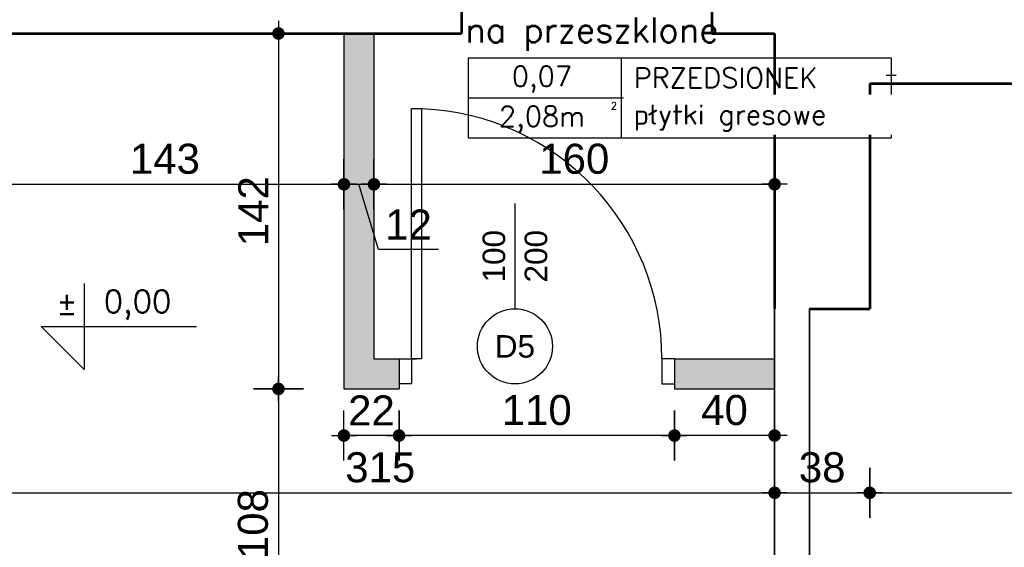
# Model space of a CAD drawing. Header units: millimetres. Extents: x 11979 to 23691, y 12825 to 41978.
# Tile 227 of 256: x 20108 to 20501, y 38966 to 39177. Entities that reach past the tile are written whole.
import ezdxf
from ezdxf.enums import TextEntityAlignment as Align

# ---------------------------------------------------------------- set-up
doc = ezdxf.new("R2010")
doc.units = ezdxf.units.MM
for name, color, linetype in [('- niebieska cienka - izolacja', 120, 'Continuous'), ('-LI-WIDOK', 2, 'Continuous'), ('-MEBLE', 1, 'Continuous'), ('-WYMIAR', 8, 'Continuous'), ('_PROJEKTOWANE', 5, 'Continuous'), ('drzwi łuk', 1, 'Continuous'), ('PROJEKTOWANE', 5, 'Continuous')]:
    doc.layers.add(name, color=color, linetype=linetype)
doc.layers.add('-ŚCIANY DZIAŁOWE', color=3, linetype='Continuous', lineweight=35)
doc.layers.add('-ŚCIANY NOŚNE', color=4, linetype='Continuous', lineweight=53)
doc.styles.add('ARIAL', font='arial.ttf', dxfattribs={"height": 0.5})
doc.styles.add('SIMPLEX', font='simplex')
doc.styles.get("Standard").update_dxf_attribs({"font": 'arial.ttf'})
doc.dimstyles.new('CZA-KROPKA-50', dxfattribs={"dimtxt": 12, "dimasz": 1, "dimexe": 2, "dimexo": 25, "dimgap": 4, "dimtad": 1, "dimdec": 1, "dimrnd": 0.5, "dimzin": 9, "dimdsep": 46, "dimtxsty": 'Standard', "dimblk": 'CZA-KROPKA', "dimblk1": 'CZA-KROPKA', "dimblk2": 'CZA-KROPKA', "dimsah": 1, "dimcen": -20, "dimse1": 1, "dimse2": 1, "dimclrd": 8, "dimclre": 8, "dimclrt": 9, "dimadec": 0, "dimazin": 0, "dimtfac": 1, "dimtdec": 1, "dimtmove": 1, "dimatfit": 3, "dimldrblk": 'CZA-KROPKA', "dimfxl": 1, "dimtolj": 1, "dimtzin": 9, "dimarcsym": 0})

# ---------------------------------------------------------------- blocks, each defined once
blk = doc.blocks.new('CZA-KROPKA')
at = {"layer": '-WYMIAR', "linetype": 'ByBlock'}
for p, q in [((0, 10), (0, -10)), ((5, 0), (-5, 0))]:
    blk.add_line(p, q, dxfattribs=at)
at = {"layer": '-WYMIAR', "linetype": 'ByBlock', "const_width": 2.5}
blk.add_lwpolyline([(-1.25, 0, 1), (1.25, 0, 1)], format="xyb", close=True, dxfattribs=at)
blk = doc.blocks.new('*D1283')
at = {"layer": '-LI-WIDOK', "color": 8, "lineweight": -2}
blk.add_line((20095.27, 38988.15), (20408.27, 38988.15), dxfattribs=at)
at = {"layer": 'Defpoints', "color": 0}
for p in [(20094.27, 39036.65), (20409.27, 38991.65), (20409.27, 38988.15)]:
    blk.add_point(p, dxfattribs=at)
at = {"layer": '-LI-WIDOK', "color": 8, "lineweight": -2, "rotation": 180}
blk.add_blockref('CZA-KROPKA', (20094.27, 38988.15), dxfattribs=at)
at = {"layer": '-LI-WIDOK', "color": 8, "lineweight": -2}
blk.add_blockref('CZA-KROPKA', (20409.27, 38988.15), dxfattribs=at)
at = {"layer": '-LI-WIDOK', "color": 9, "insert": (20251.77, 38998.28), "char_height": 12, "attachment_point": 5}
blk.add_mtext('\\A1;315', dxfattribs=at)
blk = doc.blocks.new('*D1284')
at = {"layer": '-LI-WIDOK', "color": 8, "lineweight": -2}
blk.add_line((20410.27, 38988.15), (20446.27, 38988.15), dxfattribs=at)
at = {"layer": 'Defpoints', "color": 0}
for p in [(20409.27, 38991.65), (20447.27, 38991.65), (20447.27, 38988.15)]:
    blk.add_point(p, dxfattribs=at)
at = {"layer": '-LI-WIDOK', "color": 8, "lineweight": -2, "rotation": 180}
blk.add_blockref('CZA-KROPKA', (20409.27, 38988.15), dxfattribs=at)
at = {"layer": '-LI-WIDOK', "color": 8, "lineweight": -2}
blk.add_blockref('CZA-KROPKA', (20447.27, 38988.15), dxfattribs=at)
at = {"layer": '-LI-WIDOK', "color": 9, "insert": (20428.27, 38998.28), "char_height": 12, "attachment_point": 5}
blk.add_mtext('\\A1;38', dxfattribs=at)
blk = doc.blocks.new('*D1285')
at = {"layer": '-LI-WIDOK', "color": 8, "lineweight": -2}
blk.add_line((20448.27, 38988.15), (20946.27, 38988.15), dxfattribs=at)
at = {"layer": 'Defpoints', "color": 0}
for p in [(20447.27, 38991.65), (20947.27, 38991.65), (20947.27, 38988.15)]:
    blk.add_point(p, dxfattribs=at)
at = {"layer": '-LI-WIDOK', "color": 8, "lineweight": -2, "rotation": 180}
blk.add_blockref('CZA-KROPKA', (20447.27, 38988.15), dxfattribs=at)
at = {"layer": '-LI-WIDOK', "color": 8, "lineweight": -2}
blk.add_blockref('CZA-KROPKA', (20947.27, 38988.15), dxfattribs=at)
at = {"layer": '-LI-WIDOK', "color": 9, "insert": (20697.27, 38998.28), "char_height": 12, "attachment_point": 5}
blk.add_mtext('\\A1;500', dxfattribs=at)
blk = doc.blocks.new('*D1413')
at = {"layer": '-LI-WIDOK', "color": 8, "lineweight": -2}
blk.add_line((19929.27, 39311.06), (20283.27, 39311.06), dxfattribs=at)
at = {"layer": 'Defpoints', "color": 0}
for p in [(20284.27, 39311.06), (19928.27, 39116.35), (20284.27, 39110.35)]:
    blk.add_point(p, dxfattribs=at)
at = {"layer": '-LI-WIDOK', "color": 8, "lineweight": -2, "rotation": 180}
blk.add_blockref('CZA-KROPKA', (19928.27, 39311.06), dxfattribs=at)
at = {"layer": '-LI-WIDOK', "color": 8, "lineweight": -2}
blk.add_blockref('CZA-KROPKA', (20284.27, 39311.06), dxfattribs=at)
at = {"layer": '-LI-WIDOK', "color": 9, "insert": (20106.27, 39321.19), "char_height": 12, "attachment_point": 5}
blk.add_mtext('\\A1;356', dxfattribs=at)
blk = doc.blocks.new('*D1414')
at = {"layer": '-LI-WIDOK', "color": 8, "lineweight": -2}
blk.add_line((20285.27, 39311.06), (20383.27, 39311.06), dxfattribs=at)
at = {"layer": 'Defpoints', "color": 0}
for p in [(20384.27, 39311.06), (20284.27, 39110.35), (20384.27, 39110.35)]:
    blk.add_point(p, dxfattribs=at)
at = {"layer": '-LI-WIDOK', "color": 8, "lineweight": -2, "rotation": 180}
blk.add_blockref('CZA-KROPKA', (20284.27, 39311.06), dxfattribs=at)
at = {"layer": '-LI-WIDOK', "color": 8, "lineweight": -2}
blk.add_blockref('CZA-KROPKA', (20384.27, 39311.06), dxfattribs=at)
at = {"layer": '-LI-WIDOK', "color": 9, "insert": (20334.27, 39321.19), "char_height": 12, "attachment_point": 5}
blk.add_mtext('\\A1;100', dxfattribs=at)
blk = doc.blocks.new('*D1415')
at = {"layer": '-LI-WIDOK', "color": 8, "lineweight": -2}
blk.add_line((20385.27, 39311.06), (20518.34, 39311.06), dxfattribs=at)
at = {"layer": 'Defpoints', "color": 0}
for p in [(20519.34, 39311.06), (20519.34, 39116.35), (20384.27, 39110.35)]:
    blk.add_point(p, dxfattribs=at)
at = {"layer": '-LI-WIDOK', "color": 8, "lineweight": -2, "rotation": 180}
blk.add_blockref('CZA-KROPKA', (20384.27, 39311.06), dxfattribs=at)
at = {"layer": '-LI-WIDOK', "color": 8, "lineweight": -2}
blk.add_blockref('CZA-KROPKA', (20519.34, 39311.06), dxfattribs=at)
at = {"layer": '-LI-WIDOK', "color": 9, "insert": (20451.81, 39321.19), "char_height": 12, "attachment_point": 5}
blk.add_mtext('\\A1;135', dxfattribs=at)
blk = doc.blocks.new('*D1429')
at = {"layer": '-LI-WIDOK', "color": 8, "lineweight": -2}
blk.add_line((19929.27, 39346.42), (20984.27, 39346.42), dxfattribs=at)
at = {"layer": 'Defpoints', "color": 0}
for p in [(20985.27, 39346.42), (19928.27, 39116.35), (20985.27, 39116.35)]:
    blk.add_point(p, dxfattribs=at)
at = {"layer": '-LI-WIDOK', "color": 8, "lineweight": -2, "rotation": 180}
blk.add_blockref('CZA-KROPKA', (19928.27, 39346.42), dxfattribs=at)
at = {"layer": '-LI-WIDOK', "color": 8, "lineweight": -2}
blk.add_blockref('CZA-KROPKA', (20985.27, 39346.42), dxfattribs=at)
at = {"layer": '-LI-WIDOK', "color": 9, "insert": (20456.77, 39356.54), "char_height": 12, "attachment_point": 5}
blk.add_mtext('\\A1;1057', dxfattribs=at)
blk = doc.blocks.new('*D1431')
at = {"layer": '-LI-WIDOK', "color": 8, "lineweight": -2}
blk.add_line((19929.27, 39374.61), (22108.27, 39374.61), dxfattribs=at)
at = {"layer": 'Defpoints', "color": 0}
for p in [(22109.27, 39374.61), (19928.27, 39116.35), (22109.27, 38815.35)]:
    blk.add_point(p, dxfattribs=at)
at = {"layer": '-LI-WIDOK', "color": 8, "lineweight": -2, "rotation": 180}
blk.add_blockref('CZA-KROPKA', (19928.27, 39374.61), dxfattribs=at)
at = {"layer": '-LI-WIDOK', "color": 8, "lineweight": -2}
blk.add_blockref('CZA-KROPKA', (22109.27, 39374.61), dxfattribs=at)
at = {"layer": '-LI-WIDOK', "color": 9, "insert": (21018.77, 39384.74), "char_height": 12, "attachment_point": 5}
blk.add_mtext('\\A1;2181', dxfattribs=at)
blk = doc.blocks.new('*D1448')
at = {"layer": '-LI-WIDOK', "color": 8, "lineweight": -2}
blk.add_line((19802.02, 39201.65), (19802.02, 37781.65), dxfattribs=at)
at = {"layer": 'Defpoints', "color": 0}
for p in [(19928.27, 39202.65), (19802.02, 37780.65), (20409.27, 37780.65)]:
    blk.add_point(p, dxfattribs=at)
at = {"layer": '-LI-WIDOK', "color": 8, "lineweight": -2}
for p, rotation in [((19802.02, 39202.65), 90), ((19802.02, 37780.65), 270)]:
    blk.add_blockref('CZA-KROPKA', p, dxfattribs=dict(at, rotation=rotation))
at = {"layer": '-LI-WIDOK', "color": 9, "insert": (19791.99, 38491.65), "char_height": 12, "attachment_point": 5, "rotation": 90}
blk.add_mtext('\\A1;1422', dxfattribs=at)
blk = doc.blocks.new('*D1466')
at = {"layer": '-ŚCIANY DZIAŁOWE', "color": 8, "lineweight": -2}
blk.add_line((20529.34, 39060.65), (20529.34, 38922.65), dxfattribs=at)
at = {"layer": 'Defpoints', "color": 0}
for p in [(20447.27, 39061.65), (20447.27, 38921.65), (20529.34, 38921.65)]:
    blk.add_point(p, dxfattribs=at)
at = {"layer": '-ŚCIANY DZIAŁOWE', "color": 8, "lineweight": -2}
for p, rotation in [((20529.34, 39061.65), 90), ((20529.34, 38921.65), 270)]:
    blk.add_blockref('CZA-KROPKA', p, dxfattribs=dict(at, rotation=rotation))
at = {"layer": '-ŚCIANY DZIAŁOWE', "color": 9, "insert": (20519.22, 38991.65), "char_height": 12, "attachment_point": 5, "rotation": 90, "bg_fill": 3, "box_fill_scale": 1.1, "bg_fill_color": 257, "bg_fill_transparency": 0}
blk.add_mtext('\\A1;140', dxfattribs=at)
blk = doc.blocks.new('*D1467')
at = {"layer": '-ŚCIANY DZIAŁOWE', "color": 8, "lineweight": -2}
blk.add_line((20529.35, 39062.65), (20529.35, 39150.65), dxfattribs=at)
at = {"layer": 'Defpoints', "color": 0}
for p in [(20447.27, 39151.65), (20529.35, 39151.65), (20447.27, 39061.65)]:
    blk.add_point(p, dxfattribs=at)
at = {"layer": '-ŚCIANY DZIAŁOWE', "color": 8, "lineweight": -2}
for p, rotation in [((20529.35, 39151.65), 90), ((20529.35, 39061.65), 270)]:
    blk.add_blockref('CZA-KROPKA', p, dxfattribs=dict(at, rotation=rotation))
at = {"layer": '-ŚCIANY DZIAŁOWE', "color": 9, "insert": (20519.22, 39106.65), "char_height": 12, "attachment_point": 5, "rotation": 90, "bg_fill": 3, "box_fill_scale": 1.1, "bg_fill_color": 257, "bg_fill_transparency": 0}
blk.add_mtext('\\A1;90', dxfattribs=at)
blk = doc.blocks.new('*D1585')
at = {"layer": '_PROJEKTOWANE', "color": 8, "lineweight": -2}
blk.add_line((20095.27, 39111.4), (20236.27, 39111.4), dxfattribs=at)
at = {"layer": 'Defpoints', "color": 0}
for p in [(20094.27, 39133.03), (20237.27, 39133.03), (20237.27, 39111.4)]:
    blk.add_point(p, dxfattribs=at)
at = {"layer": '_PROJEKTOWANE', "color": 8, "lineweight": -2, "rotation": 180}
blk.add_blockref('CZA-KROPKA', (20094.27, 39111.4), dxfattribs=at)
at = {"layer": '_PROJEKTOWANE', "color": 8, "lineweight": -2}
blk.add_blockref('CZA-KROPKA', (20237.27, 39111.4), dxfattribs=at)
at = {"layer": '_PROJEKTOWANE', "color": 9, "insert": (20165.77, 39121.53), "char_height": 12, "attachment_point": 5}
blk.add_mtext('\\A1;143', dxfattribs=at)
blk = doc.blocks.new('*D1586')
at = {"layer": '_PROJEKTOWANE', "color": 8, "lineweight": -2}
for p, q in [((20238.27, 39111.4), (20248.27, 39111.4)), ((20251.09, 39085.32), (20243.27, 39111.4)), ((20275.03, 39085.32), (20251.09, 39085.32))]:
    blk.add_line(p, q, dxfattribs=at)
at = {"layer": 'Defpoints', "color": 0}
for p in [(20249.27, 39171.65), (20237.27, 39133.03), (20249.27, 39111.4)]:
    blk.add_point(p, dxfattribs=at)
at = {"layer": '_PROJEKTOWANE', "color": 8, "lineweight": -2, "rotation": 180}
blk.add_blockref('CZA-KROPKA', (20237.27, 39111.4), dxfattribs=at)
at = {"layer": '_PROJEKTOWANE', "color": 8, "lineweight": -2}
blk.add_blockref('CZA-KROPKA', (20249.27, 39111.4), dxfattribs=at)
at = {"layer": '_PROJEKTOWANE', "color": 9, "insert": (20263.06, 39095.35), "char_height": 12, "attachment_point": 5}
blk.add_mtext('\\A1;12', dxfattribs=at)
blk = doc.blocks.new('*D1587')
at = {"layer": '_PROJEKTOWANE', "color": 8, "lineweight": -2}
blk.add_line((20250.27, 39111.4), (20408.27, 39111.4), dxfattribs=at)
at = {"layer": 'Defpoints', "color": 0}
for p in [(20249.27, 39171.65), (20409.27, 39111.4), (20409.27, 39111.4)]:
    blk.add_point(p, dxfattribs=at)
at = {"layer": '_PROJEKTOWANE', "color": 8, "lineweight": -2, "rotation": 180}
blk.add_blockref('CZA-KROPKA', (20249.27, 39111.4), dxfattribs=at)
at = {"layer": '_PROJEKTOWANE', "color": 8, "lineweight": -2}
blk.add_blockref('CZA-KROPKA', (20409.27, 39111.4), dxfattribs=at)
at = {"layer": '_PROJEKTOWANE', "color": 9, "insert": (20329.27, 39121.53), "char_height": 12, "attachment_point": 5}
blk.add_mtext('\\A1;160', dxfattribs=at)
blk = doc.blocks.new('*D1588')
at = {"layer": '_PROJEKTOWANE', "color": 8, "lineweight": -2}
blk.add_line((20211.11, 39170.65), (20211.11, 39030.65), dxfattribs=at)
at = {"layer": 'Defpoints', "color": 0}
for p in [(20237.27, 39171.65), (20211.11, 39029.65), (20237.27, 39029.65)]:
    blk.add_point(p, dxfattribs=at)
at = {"layer": '_PROJEKTOWANE', "color": 8, "lineweight": -2}
for p, rotation in [((20211.11, 39171.65), 90), ((20211.11, 39029.65), 270)]:
    blk.add_blockref('CZA-KROPKA', p, dxfattribs=dict(at, rotation=rotation))
at = {"layer": '_PROJEKTOWANE', "color": 9, "insert": (20201.08, 39100.65), "char_height": 12, "attachment_point": 5, "rotation": 90}
blk.add_mtext('\\A1;142', dxfattribs=at)
blk = doc.blocks.new('*D1589')
at = {"layer": '_PROJEKTOWANE', "color": 8, "lineweight": -2}
blk.add_line((20211.11, 39028.65), (20211.11, 38922.65), dxfattribs=at)
at = {"layer": 'Defpoints', "color": 0}
for p in [(20237.27, 39029.65), (20127.45, 38921.65), (20211.11, 38921.65)]:
    blk.add_point(p, dxfattribs=at)
at = {"layer": '_PROJEKTOWANE', "color": 8, "lineweight": -2}
for p, rotation in [((20211.11, 39029.65), 90), ((20211.11, 38921.65), 270)]:
    blk.add_blockref('CZA-KROPKA', p, dxfattribs=dict(at, rotation=rotation))
at = {"layer": '_PROJEKTOWANE', "color": 9, "insert": (20200.98, 38975.65), "char_height": 12, "attachment_point": 5, "rotation": 90}
blk.add_mtext('\\A1;108', dxfattribs=at)
blk = doc.blocks.new('*D1590')
at = {"layer": '_PROJEKTOWANE', "color": 8, "lineweight": -2}
blk.add_line((20408.27, 39011.03), (20370.27, 39011.03), dxfattribs=at)
at = {"layer": 'Defpoints', "color": 0}
for p in [(20369.27, 39029.65), (20409.27, 39029.65), (20369.27, 39011.03)]:
    blk.add_point(p, dxfattribs=at)
at = {"layer": '_PROJEKTOWANE', "color": 8, "lineweight": -2, "rotation": 180}
blk.add_blockref('CZA-KROPKA', (20369.27, 39011.03), dxfattribs=at)
at = {"layer": '_PROJEKTOWANE', "color": 8, "lineweight": -2}
blk.add_blockref('CZA-KROPKA', (20409.27, 39011.03), dxfattribs=at)
at = {"layer": '_PROJEKTOWANE', "color": 9, "insert": (20389.27, 39021.16), "char_height": 12, "attachment_point": 5}
blk.add_mtext('\\A1;40', dxfattribs=at)
blk = doc.blocks.new('*D1591')
at = {"layer": '_PROJEKTOWANE', "color": 8, "lineweight": -2}
blk.add_line((20368.27, 39011.03), (20260.27, 39011.03), dxfattribs=at)
at = {"layer": 'Defpoints', "color": 0}
for p in [(20259.27, 39029.65), (20369.27, 39029.65), (20259.27, 39011.03)]:
    blk.add_point(p, dxfattribs=at)
at = {"layer": '_PROJEKTOWANE', "color": 8, "lineweight": -2, "rotation": 180}
blk.add_blockref('CZA-KROPKA', (20259.27, 39011.03), dxfattribs=at)
at = {"layer": '_PROJEKTOWANE', "color": 8, "lineweight": -2}
blk.add_blockref('CZA-KROPKA', (20369.27, 39011.03), dxfattribs=at)
at = {"layer": '_PROJEKTOWANE', "color": 9, "insert": (20314.27, 39021.16), "char_height": 12, "attachment_point": 5}
blk.add_mtext('\\A1;110', dxfattribs=at)
blk = doc.blocks.new('*D1592')
at = {"layer": '_PROJEKTOWANE', "color": 8, "lineweight": -2}
blk.add_line((20258.27, 39011.03), (20238.27, 39011.03), dxfattribs=at)
at = {"layer": 'Defpoints', "color": 0}
for p in [(20237.27, 39029.65), (20259.27, 39029.65), (20237.27, 39011.03)]:
    blk.add_point(p, dxfattribs=at)
at = {"layer": '_PROJEKTOWANE', "color": 8, "lineweight": -2, "rotation": 180}
blk.add_blockref('CZA-KROPKA', (20237.27, 39011.03), dxfattribs=at)
at = {"layer": '_PROJEKTOWANE', "color": 8, "lineweight": -2}
blk.add_blockref('CZA-KROPKA', (20259.27, 39011.03), dxfattribs=at)
at = {"layer": '_PROJEKTOWANE', "color": 9, "insert": (20248.27, 39021.06), "char_height": 12, "attachment_point": 5}
blk.add_mtext('\\A1;22', dxfattribs=at)

msp = doc.modelspace()

# ---------------------------------------------------------------- hatches: boundary and pattern name
at = {"layer": '- niebieska cienka - izolacja'}
h = msp.add_hatch(dxfattribs=at)
h.set_pattern_fill('ANSI31', color=5, scale=10)
h.set_pattern_definition([(315, (8112.473, 14221.135), (19.7999996, -4e-15), [3.394112, -24.607316]), (315, (8112.473, 14240.935), (19.7999996, -4e-15), [3.394112, -24.607316]), (315, (8126.073, 14214.135), (19.7999996, -4e-15), [3.959798, -24.04163]), (315, (8126.073, 14233.935), (19.7999996, -4e-15), [3.959798, -24.04163]), (0, (8122.273, 14219.935), (0, 19.8), [0.2, -19.6]), (90, (8122.473, 14219.935), (-19.8, 1e-15), [0.2, -19.6]), (0, (8122.473, 14220.135), (0, 19.8), [0.2, -19.6]), (0, (8122.673, 14220.135), (0, 19.8), [0.2, -19.6]), (0, (8122.873, 14220.135), (0, 19.8), [0.2, -19.6]), (0, (8123.073, 14220.135), (0, 19.8), [0.2, -19.6]), (90, (8123.273, 14219.935), (-19.8, 1e-15), [0.2, -19.6]), (0, (8123.273, 14219.935), (0, 19.8), [0.2, -19.6]), (90, (8123.473, 14219.735), (-19.8, 1e-15), [0.2, -19.6]), (0, (8123.473, 14219.735), (0, 19.8), [0.2, -19.6]), (90, (8123.673, 14219.535), (-19.8, 1e-15), [0.2, -19.6]), (90, (8123.673, 14219.335), (-19.8, 1e-15), [0.2, -19.6]), (90, (8123.673, 14219.135), (-19.8, 1e-15), [0.2, -19.6]), (90, (8123.673, 14218.935), (-19.8, 1e-15), [0.2, -19.6]), (0, (8123.473, 14218.935), (0, 19.8), [0.2, -19.6]), (90, (8123.473, 14218.735), (-19.8, 1e-15), [0.2, -19.6]), (0, (8123.273, 14218.735), (0, 19.8), [0.2, -19.6]), (90, (8123.273, 14218.535), (-19.8, 1e-15), [0.2, -19.6]), (0, (8123.073, 14218.535), (0, 19.8), [0.2, -19.6]), (0, (8122.873, 14218.535), (0, 19.8), [0.2, -19.6]), (0, (8122.673, 14218.535), (0, 19.8), [0.2, -19.6]), (0, (8122.473, 14218.535), (0, 19.8), [0.2, -19.6]), (90, (8122.473, 14218.535), (-19.8, 1e-15), [0.2, -19.6]), (0, (8122.273, 14218.735), (0, 19.8), [0.2, -19.6]), (90, (8122.273, 14218.735), (-19.8, 1e-15), [0.2, -19.6]), (0, (8122.073, 14218.935), (0, 19.8), [0.2, -19.6]), (90, (8122.073, 14218.935), (-19.8, 1e-15), [0.2, -19.6]), (90, (8122.073, 14219.135), (-19.8, 1e-15), [0.2, -19.6]), (90, (8122.073, 14219.335), (-19.8, 1e-15), [0.2, -19.6]), (90, (8122.073, 14219.535), (-19.8, 1e-15), [0.2, -19.6]), (0, (8122.073, 14219.735), (0, 19.8), [0.2, -19.6]), (90, (8122.273, 14219.735), (-19.8, 1e-15), [0.2, -19.6]), (90, (8119.273, 14202.735), (-19.8, 1e-15), [0.2, -19.6]), (0, (8119.073, 14202.735), (0, 19.8), [0.2, -19.6]), (90, (8119.073, 14202.535), (-19.8, 1e-15), [0.2, -19.6]), (90, (8119.073, 14202.335), (-19.8, 1e-15), [0.2, -19.6]), (90, (8119.073, 14202.135), (-19.8, 1e-15), [0.2, -19.6]), (90, (8119.073, 14201.935), (-19.8, 1e-15), [0.2, -19.6]), (0, (8119.073, 14201.935), (0, 19.8), [0.2, -19.6]), (90, (8119.273, 14201.735), (-19.8, 1e-15), [0.2, -19.6]), (0, (8119.273, 14201.735), (0, 19.8), [0.2, -19.6]), (90, (8119.473, 14201.535), (-19.8, 1e-15), [0.2, -19.6]), (0, (8119.473, 14201.535), (0, 19.8), [0.2, -19.6]), (90, (8119.673, 14201.335), (-19.8, 1e-15), [0.2, -19.6]), (0, (8119.673, 14201.335), (0, 19.8), [0.2, -19.6]), (0, (8119.873, 14201.335), (0, 19.8), [0.2, -19.6]), (0, (8120.073, 14201.335), (0, 19.8), [0.2, -19.6]), (0, (8120.273, 14201.335), (0, 19.8), [0.2, -19.6]), (90, (8120.473, 14201.335), (-19.8, 1e-15), [0.2, -19.6]), (0, (8120.473, 14201.535), (0, 19.8), [0.2, -19.6]), (90, (8120.673, 14201.535), (-19.8, 1e-15), [0.2, -19.6]), (0, (8120.673, 14201.735), (0, 19.8), [0.2, -19.6]), (90, (8120.873, 14201.735), (-19.8, 1e-15), [0.2, -19.6]), (0, (8120.873, 14201.935), (0, 19.8), [0.2, -19.6]), (90, (8121.073, 14201.935), (-19.8, 1e-15), [0.2, -19.6]), (90, (8121.073, 14202.135), (-19.8, 1e-15), [0.2, -19.6]), (90, (8121.073, 14202.335), (-19.8, 1e-15), [0.2, -19.6]), (90, (8121.073, 14202.535), (-19.8, 1e-15), [0.2, -19.6]), (0, (8120.873, 14202.735), (0, 19.8), [0.2, -19.6]), (90, (8120.873, 14202.735), (-19.8, 1e-15), [0.2, -19.6]), (0, (8120.673, 14202.935), (0, 19.8), [0.2, -19.6]), (90, (8120.673, 14202.935), (-19.8, 1e-15), [0.2, -19.6]), (0, (8120.473, 14203.135), (0, 19.8), [0.2, -19.6]), (90, (8120.473, 14203.135), (-19.8, 1e-15), [0.2, -19.6]), (0, (8120.273, 14203.335), (0, 19.8), [0.2, -19.6]), (0, (8120.073, 14203.335), (0, 19.8), [0.2, -19.6]), (0, (8119.873, 14203.335), (0, 19.8), [0.2, -19.6]), (0, (8119.673, 14203.335), (0, 19.8), [0.2, -19.6]), (90, (8119.673, 14203.135), (-19.8, 1e-15), [0.2, -19.6]), (0, (8119.473, 14203.135), (0, 19.8), [0.2, -19.6]), (90, (8119.473, 14202.935), (-19.8, 1e-15), [0.2, -19.6]), (0, (8119.273, 14202.935), (0, 19.8), [0.2, -19.6]), (90, (8122.273, 14203.335), (-19.8, 1e-15), [0.2, -19.6]), (0, (8122.273, 14203.535), (0, 19.8), [0.2, -19.6]), (90, (8122.473, 14203.535), (-19.8, 1e-15), [0.2, -19.6]), (0, (8122.473, 14203.735), (0, 19.8), [0.2, -19.6]), (0, (8122.673, 14203.735), (0, 19.8), [0.2, -19.6]), (0, (8122.873, 14203.735), (0, 19.8), [0.2, -19.6]), (0, (8123.073, 14203.735), (0, 19.8), [0.2, -19.6]), (0, (8123.273, 14203.735), (0, 19.8), [0.2, -19.6]), (0, (8123.473, 14203.735), (0, 19.8), [0.2, -19.6]), (90, (8123.673, 14203.535), (-19.8, 1e-15), [0.2, -19.6]), (0, (8123.673, 14203.535), (0, 19.8), [0.2, -19.6]), (90, (8123.873, 14203.335), (-19.8, 1e-15), [0.2, -19.6]), (0, (8123.873, 14203.335), (0, 19.8), [0.2, -19.6]), (90, (8124.073, 14203.135), (-19.8, 1e-15), [0.2, -19.6]), (0, (8124.073, 14203.135), (0, 19.8), [0.2, -19.6]), (90, (8124.273, 14202.935), (-19.8, 1e-15), [0.2, -19.6]), (90, (8124.273, 14202.735), (-19.8, 1e-15), [0.2, -19.6]), (90, (8124.273, 14202.535), (-19.8, 1e-15), [0.2, -19.6]), (90, (8124.273, 14202.335), (-19.8, 1e-15), [0.2, -19.6]), (90, (8124.273, 14202.135), (-19.8, 1e-15), [0.2, -19.6]), (90, (8124.273, 14201.935), (-19.8, 1e-15), [0.2, -19.6]), (0, (8124.073, 14201.935), (0, 19.8), [0.2, -19.6]), (90, (8124.073, 14201.735), (-19.8, 1e-15), [0.2, -19.6]), (0, (8123.873, 14201.735), (0, 19.8), [0.2, -19.6]), (90, (8123.873, 14201.535), (-19.8, 1e-15), [0.2, -19.6]), (0, (8123.673, 14201.535), (0, 19.8), [0.2, -19.6]), (90, (8123.673, 14201.335), (-19.8, 1e-15), [0.2, -19.6]), (0, (8123.473, 14201.335), (0, 19.8), [0.2, -19.6]), (0, (8123.273, 14201.335), (0, 19.8), [0.2, -19.6]), (0, (8123.073, 14201.335), (0, 19.8), [0.2, -19.6]), (0, (8122.873, 14201.335), (0, 19.8), [0.2, -19.6]), (0, (8122.673, 14201.335), (0, 19.8), [0.2, -19.6]), (0, (8122.473, 14201.335), (0, 19.8), [0.2, -19.6]), (90, (8122.473, 14201.335), (-19.8, 1e-15), [0.2, -19.6]), (0, (8122.273, 14201.535), (0, 19.8), [0.2, -19.6]), (90, (8122.273, 14201.535), (-19.8, 1e-15), [0.2, -19.6]), (0, (8122.073, 14201.735), (0, 19.8), [0.2, -19.6]), (90, (8122.073, 14201.735), (-19.8, 1e-15), [0.2, -19.6]), (0, (8121.873, 14201.935), (0, 19.8), [0.2, -19.6]), (90, (8121.873, 14201.935), (-19.8, 1e-15), [0.2, -19.6]), (90, (8121.873, 14202.135), (-19.8, 1e-15), [0.2, -19.6]), (90, (8121.873, 14202.335), (-19.8, 1e-15), [0.2, -19.6]), (90, (8121.873, 14202.535), (-19.8, 1e-15), [0.2, -19.6]), (90, (8121.873, 14202.735), (-19.8, 1e-15), [0.2, -19.6]), (90, (8121.873, 14202.935), (-19.8, 1e-15), [0.2, -19.6]), (0, (8121.873, 14203.135), (0, 19.8), [0.2, -19.6]), (90, (8122.073, 14203.135), (-19.8, 1e-15), [0.2, -19.6]), (0, (8122.073, 14203.335), (0, 19.8), [0.2, -19.6]), (0, (8114.073, 14217.935), (0, 19.8), [0.2, -19.6]), (90, (8114.273, 14217.935), (-19.8, 1e-15), [0.2, -19.6]), (0, (8114.273, 14218.135), (0, 19.8), [0.2, -19.6]), (0, (8114.473, 14218.135), (0, 19.8), [0.2, -19.6]), (0, (8114.673, 14218.135), (0, 19.8), [0.2, -19.6]), (0, (8114.873, 14218.135), (0, 19.8), [0.2, -19.6]), (90, (8115.073, 14217.935), (-19.8, 1e-15), [0.2, -19.6]), (0, (8115.073, 14217.935), (0, 19.8), [0.2, -19.6]), (90, (8115.273, 14217.735), (-19.8, 1e-15), [0.2, -19.6]), (0, (8115.273, 14217.735), (0, 19.8), [0.2, -19.6]), (90, (8115.473, 14217.535), (-19.8, 1e-15), [0.2, -19.6]), (90, (8115.473, 14217.335), (-19.8, 1e-15), [0.2, -19.6]), (90, (8115.473, 14217.135), (-19.8, 1e-15), [0.2, -19.6]), (90, (8115.473, 14216.935), (-19.8, 1e-15), [0.2, -19.6]), (0, (8115.273, 14216.935), (0, 19.8), [0.2, -19.6]), (90, (8115.273, 14216.735), (-19.8, 1e-15), [0.2, -19.6]), (0, (8115.073, 14216.735), (0, 19.8), [0.2, -19.6]), (90, (8115.073, 14216.535), (-19.8, 1e-15), [0.2, -19.6]), (0, (8114.873, 14216.535), (0, 19.8), [0.2, -19.6]), (0, (8114.673, 14216.535), (0, 19.8), [0.2, -19.6]), (0, (8114.473, 14216.535), (0, 19.8), [0.2, -19.6]), (0, (8114.273, 14216.535), (0, 19.8), [0.2, -19.6]), (90, (8114.273, 14216.535), (-19.8, 1e-15), [0.2, -19.6]), (0, (8114.073, 14216.735), (0, 19.8), [0.2, -19.6]), (90, (8114.073, 14216.735), (-19.8, 1e-15), [0.2, -19.6]), (0, (8113.873, 14216.935), (0, 19.8), [0.2, -19.6]), (90, (8113.873, 14216.935), (-19.8, 1e-15), [0.2, -19.6]), (90, (8113.873, 14217.135), (-19.8, 1e-15), [0.2, -19.6]), (90, (8113.873, 14217.335), (-19.8, 1e-15), [0.2, -19.6]), (90, (8113.873, 14217.535), (-19.8, 1e-15), [0.2, -19.6]), (0, (8113.873, 14217.735), (0, 19.8), [0.2, -19.6]), (90, (8114.073, 14217.735), (-19.8, 1e-15), [0.2, -19.6]), (90, (8111.073, 14216.735), (-19.8, 1e-15), [0.2, -19.6]), (0, (8111.073, 14216.935), (0, 19.8), [0.2, -19.6]), (90, (8111.273, 14216.935), (-19.8, 1e-15), [0.2, -19.6]), (0, (8111.273, 14217.135), (0, 19.8), [0.2, -19.6]), (0, (8111.473, 14217.135), (0, 19.8), [0.2, -19.6]), (0, (8111.673, 14217.135), (0, 19.8), [0.2, -19.6]), (0, (8111.873, 14217.135), (0, 19.8), [0.2, -19.6]), (0, (8112.073, 14217.135), (0, 19.8), [0.2, -19.6]), (0, (8112.273, 14217.135), (0, 19.8), [0.2, -19.6]), (90, (8112.473, 14216.935), (-19.8, 1e-15), [0.2, -19.6]), (0, (8112.473, 14216.935), (0, 19.8), [0.2, -19.6]), (90, (8112.673, 14216.735), (-19.8, 1e-15), [0.2, -19.6]), (0, (8112.673, 14216.735), (0, 19.8), [0.2, -19.6]), (90, (8112.873, 14216.535), (-19.8, 1e-15), [0.2, -19.6]), (0, (8112.873, 14216.535), (0, 19.8), [0.2, -19.6]), (90, (8113.073, 14216.335), (-19.8, 1e-15), [0.2, -19.6]), (90, (8113.073, 14216.135), (-19.8, 1e-15), [0.2, -19.6]), (90, (8113.073, 14215.935), (-19.8, 1e-15), [0.2, -19.6]), (90, (8113.073, 14215.735), (-19.8, 1e-15), [0.2, -19.6]), (90, (8113.073, 14215.535), (-19.8, 1e-15), [0.2, -19.6]), (90, (8113.073, 14215.335), (-19.8, 1e-15), [0.2, -19.6]), (0, (8112.873, 14215.335), (0, 19.8), [0.2, -19.6]), (90, (8112.873, 14215.135), (-19.8, 1e-15), [0.2, -19.6]), (0, (8112.673, 14215.135), (0, 19.8), [0.2, -19.6]), (90, (8112.673, 14214.935), (-19.8, 1e-15), [0.2, -19.6]), (0, (8112.473, 14214.935), (0, 19.8), [0.2, -19.6]), (90, (8112.473, 14214.735), (-19.8, 1e-15), [0.2, -19.6]), (0, (8112.273, 14214.735), (0, 19.8), [0.2, -19.6]), (0, (8112.073, 14214.735), (0, 19.8), [0.2, -19.6]), (0, (8111.873, 14214.735), (0, 19.8), [0.2, -19.6]), (0, (8111.673, 14214.735), (0, 19.8), [0.2, -19.6]), (0, (8111.473, 14214.735), (0, 19.8), [0.2, -19.6]), (0, (8111.273, 14214.735), (0, 19.8), [0.2, -19.6]), (90, (8111.273, 14214.735), (-19.8, 1e-15), [0.2, -19.6]), (0, (8111.073, 14214.935), (0, 19.8), [0.2, -19.6]), (90, (8111.073, 14214.935), (-19.8, 1e-15), [0.2, -19.6]), (0, (8110.873, 14215.135), (0, 19.8), [0.2, -19.6]), (90, (8110.873, 14215.135), (-19.8, 1e-15), [0.2, -19.6]), (0, (8110.673, 14215.335), (0, 19.8), [0.2, -19.6]), (90, (8110.673, 14215.335), (-19.8, 1e-15), [0.2, -19.6]), (90, (8110.673, 14215.535), (-19.8, 1e-15), [0.2, -19.6]), (90, (8110.673, 14215.735), (-19.8, 1e-15), [0.2, -19.6]), (90, (8110.673, 14215.935), (-19.8, 1e-15), [0.2, -19.6]), (90, (8110.673, 14216.135), (-19.8, 1e-15), [0.2, -19.6]), (90, (8110.673, 14216.335), (-19.8, 1e-15), [0.2, -19.6]), (0, (8110.673, 14216.535), (0, 19.8), [0.2, -19.6]), (90, (8110.873, 14216.535), (-19.8, 1e-15), [0.2, -19.6]), (0, (8110.873, 14216.735), (0, 19.8), [0.2, -19.6]), (90, (8113.273, 14214.335), (-19.8, 1e-15), [0.2, -19.6]), (0, (8113.073, 14214.335), (0, 19.8), [0.2, -19.6]), (90, (8113.073, 14214.135), (-19.8, 1e-15), [0.2, -19.6]), (90, (8113.073, 14213.935), (-19.8, 1e-15), [0.2, -19.6]), (90, (8113.073, 14213.735), (-19.8, 1e-15), [0.2, -19.6]), (90, (8113.073, 14213.535), (-19.8, 1e-15), [0.2, -19.6]), (0, (8113.073, 14213.535), (0, 19.8), [0.2, -19.6]), (90, (8113.273, 14213.335), (-19.8, 1e-15), [0.2, -19.6]), (0, (8113.273, 14213.335), (0, 19.8), [0.2, -19.6]), (90, (8113.473, 14213.135), (-19.8, 1e-15), [0.2, -19.6]), (0, (8113.473, 14213.135), (0, 19.8), [0.2, -19.6]), (90, (8113.673, 14212.935), (-19.8, 1e-15), [0.2, -19.6]), (0, (8113.673, 14212.935), (0, 19.8), [0.2, -19.6]), (0, (8113.873, 14212.935), (0, 19.8), [0.2, -19.6]), (0, (8114.073, 14212.935), (0, 19.8), [0.2, -19.6]), (0, (8114.273, 14212.935), (0, 19.8), [0.2, -19.6]), (90, (8114.473, 14212.935), (-19.8, 1e-15), [0.2, -19.6]), (0, (8114.473, 14213.135), (0, 19.8), [0.2, -19.6]), (90, (8114.673, 14213.135), (-19.8, 1e-15), [0.2, -19.6]), (0, (8114.673, 14213.335), (0, 19.8), [0.2, -19.6]), (90, (8114.873, 14213.335), (-19.8, 1e-15), [0.2, -19.6]), (0, (8114.873, 14213.535), (0, 19.8), [0.2, -19.6]), (90, (8115.073, 14213.535), (-19.8, 1e-15), [0.2, -19.6]), (90, (8115.073, 14213.735), (-19.8, 1e-15), [0.2, -19.6]), (90, (8115.073, 14213.935), (-19.8, 1e-15), [0.2, -19.6]), (90, (8115.073, 14214.135), (-19.8, 1e-15), [0.2, -19.6]), (0, (8114.873, 14214.335), (0, 19.8), [0.2, -19.6]), (90, (8114.873, 14214.335), (-19.8, 1e-15), [0.2, -19.6]), (0, (8114.673, 14214.535), (0, 19.8), [0.2, -19.6]), (90, (8114.673, 14214.535), (-19.8, 1e-15), [0.2, -19.6]), (0, (8114.473, 14214.735), (0, 19.8), [0.2, -19.6]), (90, (8114.473, 14214.735), (-19.8, 1e-15), [0.2, -19.6]), (0, (8114.273, 14214.935), (0, 19.8), [0.2, -19.6]), (0, (8114.073, 14214.935), (0, 19.8), [0.2, -19.6]), (0, (8113.873, 14214.935), (0, 19.8), [0.2, -19.6]), (0, (8113.673, 14214.935), (0, 19.8), [0.2, -19.6]), (90, (8113.673, 14214.735), (-19.8, 1e-15), [0.2, -19.6]), (0, (8113.473, 14214.735), (0, 19.8), [0.2, -19.6]), (90, (8113.473, 14214.535), (-19.8, 1e-15), [0.2, -19.6]), (0, (8113.273, 14214.535), (0, 19.8), [0.2, -19.6]), (315, (8123.673, 14206.535), (19.7999996, -4e-15), [4.24264, -23.758788]), (315, (8123.673, 14226.335), (19.7999996, -4e-15), [4.24264, -23.758788]), (315, (8119.673, 14204.135), (19.7999996, -4e-15), [3.959798, -24.04163]), (315, (8119.673, 14223.935), (19.7999996, -4e-15), [3.959798, -24.04163]), (315, (8116.073, 14210.935), (19.7999996, -4e-15), [4.24264, -23.758788]), (315, (8116.073, 14230.735), (19.7999996, -4e-15), [4.24264, -23.758788]), (315, (8113.473, 14216.735), (19.7999996, -4e-15), [3.676956, -24.324474]), (315, (8113.473, 14236.535), (19.7999996, -4e-15), [3.676956, -24.324474]), (315, (8120.273, 14212.535), (19.7999996, -4e-15), [4.24264, -23.758788]), (315, (8120.273, 14232.335), (19.7999996, -4e-15), [4.24264, -23.758788]), (315, (8118.273, 14218.335), (19.7999996, -4e-15), [3.676956, -24.324474]), (315, (8118.273, 14238.135), (19.7999996, -4e-15), [3.676956, -24.324474]), (315, (8116.473, 14203.935), (19.7999996, -4e-15), [3.676956, -24.324474]), (315, (8116.473, 14223.735), (19.7999996, -4e-15), [3.676956, -24.324474]), (315, (8109.073, 14206.935), (19.7999996, -4e-15), [3.676956, -24.324474]), (315, (8109.073, 14226.735), (19.7999996, -4e-15), [3.676956, -24.324474])])
h.paths.add_polyline_path([(20237.27, 39029.65), (20259.27, 39029.65), (20259.27, 39031.65), (20259.27, 39041.65), (20249.27, 39041.65), (20249.27, 39171.65), (20237.27, 39171.65)])
h.paths.add_polyline_path([(20369.27, 39029.65), (20409.27, 39029.65), (20409.27, 39041.65), (20369.27, 39041.65), (20369.27, 39031.65)])

# ---------------------------------------------------------------- linework, layer by layer
at = {"layer": '-MEBLE'}
for p, q in [((20133.5, 39071.76), (20133.5, 39037.47)), ((20116.36, 39054.62), (20178.35, 39054.62)), ((20116.36, 39054.62), (20133.5, 39037.47))]:
    msp.add_line(p, q, dxfattribs=at)
at = {"layer": '-ŚCIANY DZIAŁOWE'}
for p, q in [((20409.27, 38921.65), (20409.27, 39061.65)), ((20423.27, 38921.65), (20423.27, 39061.65))]:
    msp.add_line(p, q, dxfattribs=at)
at = {"layer": '-ŚCIANY NOŚNE'}
for p, q in [((20284.27, 39196.65), (20284.27, 39171.65)), ((20384.27, 39196.65), (20384.27, 39171.65)), ((20094.27, 39171.65), (20284.27, 39171.65)), ((20384.27, 39171.65), (20409.27, 39171.65)), ((20409.27, 39171.65), (20409.27, 39061.65)), ((20447.27, 39151.65), (20447.27, 39061.65)), ((20447.27, 39151.65), (20519.27, 39151.65)), ((20423.27, 39061.65), (20447.27, 39061.65))]:
    msp.add_line(p, q, dxfattribs=at)
at = {"layer": '_PROJEKTOWANE'}
msp.add_line((20264.27, 39141.65), (20268.27, 39141.65), dxfattribs=at)
at = {"layer": 'drzwi łuk', "ltscale": 0.5}
for p, q in [((20286.89, 39161.92), (20455.8, 39161.92)), ((20286.89, 39161.92), (20286.89, 39129.92)), ((20347.96, 39161.92), (20347.96, 39129.92)), ((20455.8, 39161.92), (20455.8, 39129.92)), ((20286.89, 39145.92), (20455.8, 39145.92)), ((20286.89, 39129.92), (20455.8, 39129.92))]:
    msp.add_line(p, q, dxfattribs=at)
at = {"layer": 'PROJEKTOWANE'}
for p, q in [((20237.27, 39171.65), (20237.27, 39029.65)), ((20249.27, 39171.65), (20249.27, 39041.65)), ((20264.27, 39041.65), (20264.27, 39141.65)), ((20268.27, 39141.65), (20268.27, 39041.65)), ((20305.56, 39103.67), (20305.56, 39061.67)), ((20249.27, 39041.65), (20259.27, 39041.65)), ((20259.27, 39041.65), (20264.27, 39041.65)), ((20259.27, 39041.65), (20259.27, 39029.65)), ((20264.27, 39041.65), (20264.27, 39031.65)), ((20268.27, 39041.65), (20264.27, 39041.65)), ((20264.27, 39041.65), (20266.27, 39041.65)), ((20369.27, 39041.65), (20364.27, 39041.65)), ((20364.27, 39041.65), (20364.27, 39031.65)), ((20369.27, 39041.65), (20409.27, 39041.65)), ((20369.27, 39041.65), (20369.27, 39029.65)), ((20264.27, 39031.65), (20259.27, 39031.65)), ((20364.27, 39031.65), (20369.27, 39031.65)), ((20237.27, 39029.65), (20259.27, 39029.65)), ((20369.27, 39029.65), (20409.27, 39029.65))]:
    msp.add_line(p, q, dxfattribs=at)
msp.add_circle((20305.56, 39046.67), 15, dxfattribs=at)

# ---------------------------------------------------------------- texts
at = {"layer": '-LI-WIDOK', "style": 'SIMPLEX'}
for s, height, p in [('0,07', 8, (20316.35, 39154.56)), ('2', 3, (20345.11, 39142.76)), ('2,08m', 8, (20316.35, 39138.56))]:
    msp.add_text(s, height=height, dxfattribs=at).set_placement(p, align=Align.MIDDLE_CENTER)
for s, p in [('%%P', (20126.63, 39064)), ('0,00', (20154.85, 39063.23))]:
    msp.add_text(s, height=9, dxfattribs=at).set_placement(p, align=Align.MIDDLE)
at = {"layer": '-LI-WIDOK', "insert": (20352.96, 39153.92), "char_height": 8, "width": 172.5953, "attachment_point": 4, "style": 'SIMPLEX'}
msp.add_mtext('PRZEDSIONEK', dxfattribs=at)
at = {"layer": 'PROJEKTOWANE'}
for s, height, style, p in [('na przeszklone', 10, 'SIMPLEX', (20336.31, 39173.1)), ('D5', 9, 'ARIAL', (20305.56, 39046.67))]:
    msp.add_text(s, height=height, dxfattribs=dict(at, style=style)).set_placement(p, align=Align.MIDDLE_CENTER)
at = {"layer": 'PROJEKTOWANE', "style": 'ARIAL'}
for s, p in [('100', (20297.16, 39082.67)), ('200', (20313.95, 39082.67))]:
    msp.add_text(s, height=9, rotation=90, dxfattribs=at).set_placement(p, align=Align.MIDDLE_CENTER)

# ---------------------------------------------------------------- dimensions: what is measured, and where the dimension line sits
at = {"layer": '-LI-WIDOK'}
for base, p1, p2, picture, middle in [((22109.27, 39374.61), (19928.27, 39116.35), (22109.27, 38815.35), '*D1431', (21018.77, 39384.74)), ((20985.27, 39346.42), (19928.27, 39116.35), (20985.27, 39116.35), '*D1429', (20456.77, 39356.54)), ((20284.27, 39311.06), (19928.27, 39116.35), (20284.27, 39110.35), '*D1413', (20106.27, 39321.19)), ((20384.27, 39311.06), (20284.27, 39110.35), (20384.27, 39110.35), '*D1414', (20334.27, 39321.19)), ((20519.34, 39311.06), (20384.27, 39110.35), (20519.34, 39116.35), '*D1415', (20451.81, 39321.19)), ((20409.27, 38988.15), (20094.27, 39036.65), (20409.27, 38991.65), '*D1283', (20251.77, 38998.28)), ((20447.27, 38988.15), (20409.27, 38991.65), (20447.27, 38991.65), '*D1284', (20428.27, 38998.28)), ((20947.27, 38988.15), (20447.27, 38991.65), (20947.27, 38991.65), '*D1285', (20697.27, 38998.28))]:
    dim = msp.add_linear_dim(base=base, p1=p1, p2=p2, dimstyle='CZA-KROPKA-50', override={"dimfxl": 0, "dimfxlon": 1}, dxfattribs=at)
    dim.commit()
    dim.dimension.update_dxf_attribs({"geometry": picture, "text_midpoint": middle})
dim = msp.add_linear_dim(base=(19802.02, 37780.65), p1=(19928.27, 39202.65), p2=(20409.27, 37780.65), angle=90, dimstyle='CZA-KROPKA-50', override={"dimfxl": 0, "dimfxlon": 1}, dxfattribs=at)
dim.commit()
dim.dimension.update_dxf_attribs({"geometry": '*D1448', "text_midpoint": (19791.99, 38491.65)})
at = {"layer": '_PROJEKTOWANE'}
for base, p1, p2, picture, middle in [((20211.11, 39029.65), (20237.27, 39171.65), (20237.27, 39029.65), '*D1588', (20201.08, 39100.65)), ((20211.11, 38921.65), (20237.27, 39029.65), (20127.45, 38921.65), '*D1589', (20200.98, 38975.65))]:
    dim = msp.add_linear_dim(base=base, p1=p1, p2=p2, angle=90, dimstyle='CZA-KROPKA-50', dxfattribs=at)
    dim.commit()
    dim.dimension.update_dxf_attribs({"geometry": picture, "text_midpoint": middle})
for base, p1, p2, picture, middle in [((20249.27, 39111.4), (20237.27, 39133.03), (20249.27, 39171.65), '*D1586', (20255.09, 39095.35)), ((20237.27, 39111.4), (20094.27, 39133.03), (20237.27, 39133.03), '*D1585', (20165.77, 39121.53)), ((20259.27, 39011.03), (20369.27, 39029.65), (20259.27, 39029.65), '*D1591', (20314.27, 39021.16)), ((20369.27, 39011.03), (20409.27, 39029.65), (20369.27, 39029.65), '*D1590', (20389.27, 39021.16))]:
    dim = msp.add_linear_dim(base=base, p1=p1, p2=p2, dimstyle='CZA-KROPKA-50', dxfattribs=at)
    dim.commit()
    dim.dimension.update_dxf_attribs({"geometry": picture, "text_midpoint": middle})
dim = msp.add_linear_dim(base=(20237.27, 39011.03), p1=(20259.27, 39029.65), p2=(20237.27, 39029.65), dimstyle='CZA-KROPKA-50', dxfattribs=at)
dim.commit()
dim.dimension.update_dxf_attribs({"geometry": '*D1592', "text_midpoint": (20248.27, 39011.03), "dimtype": 160})

# ---------------------------------------------------------------- next in the draw order: texts
at = {"layer": 'PROJEKTOWANE', "insert": (20352.96, 39137.92), "char_height": 8, "width": 147.6436, "attachment_point": 4, "style": 'SIMPLEX', "bg_fill": 2}
msp.add_mtext('płytki gresowe', dxfattribs=at)

# ---------------------------------------------------------------- next in the draw order: dimensions: what is measured, and where the dimension line sits
at = {"layer": '-ŚCIANY DZIAŁOWE'}
dim = msp.add_linear_dim(base=(20529.34, 38921.65), p1=(20447.27, 39061.65), p2=(20447.27, 38921.65), angle=90, dimstyle='CZA-KROPKA-50', override={"dimfxl": 0, "dimfxlon": 1, "dimtfill": 1}, dxfattribs=at)
dim.commit()
dim.dimension.update_dxf_attribs({"geometry": '*D1466', "text_midpoint": (20519.22, 38991.65)})

# ---------------------------------------------------------------- next in the draw order: linework, layer by layer
at = {"layer": 'PROJEKTOWANE'}
msp.add_arc((20264.27, 39041.65), 100, 0, 87.4552, dxfattribs=at)

# ---------------------------------------------------------------- next in the draw order: dimensions: what is measured, and where the dimension line sits
at = {"layer": '-ŚCIANY DZIAŁOWE'}
dim = msp.add_linear_dim(base=(20529.35, 39151.65), p1=(20447.27, 39061.65), p2=(20447.27, 39151.65), angle=90, dimstyle='CZA-KROPKA-50', override={"dimfxl": 0, "dimfxlon": 1, "dimtfill": 1}, dxfattribs=at)
dim.commit()
dim.dimension.update_dxf_attribs({"geometry": '*D1467', "text_midpoint": (20519.22, 39106.65)})
at = {"layer": '_PROJEKTOWANE'}
dim = msp.add_linear_dim(base=(20409.27, 39111.4), p1=(20249.27, 39171.65), p2=(20409.27, 39111.4), dimstyle='CZA-KROPKA-50', dxfattribs=at)
dim.commit()
dim.dimension.update_dxf_attribs({"geometry": '*D1587', "text_midpoint": (20329.27, 39121.53)})

# ---------------------------------------------------------------- next in the draw order: linework, layer by layer
at = {"layer": 'PROJEKTOWANE'}
msp.add_line((20453.87, 39155.01), (20457.87, 39155.01), dxfattribs=at)

doc.saveas('drawing.dxf')
